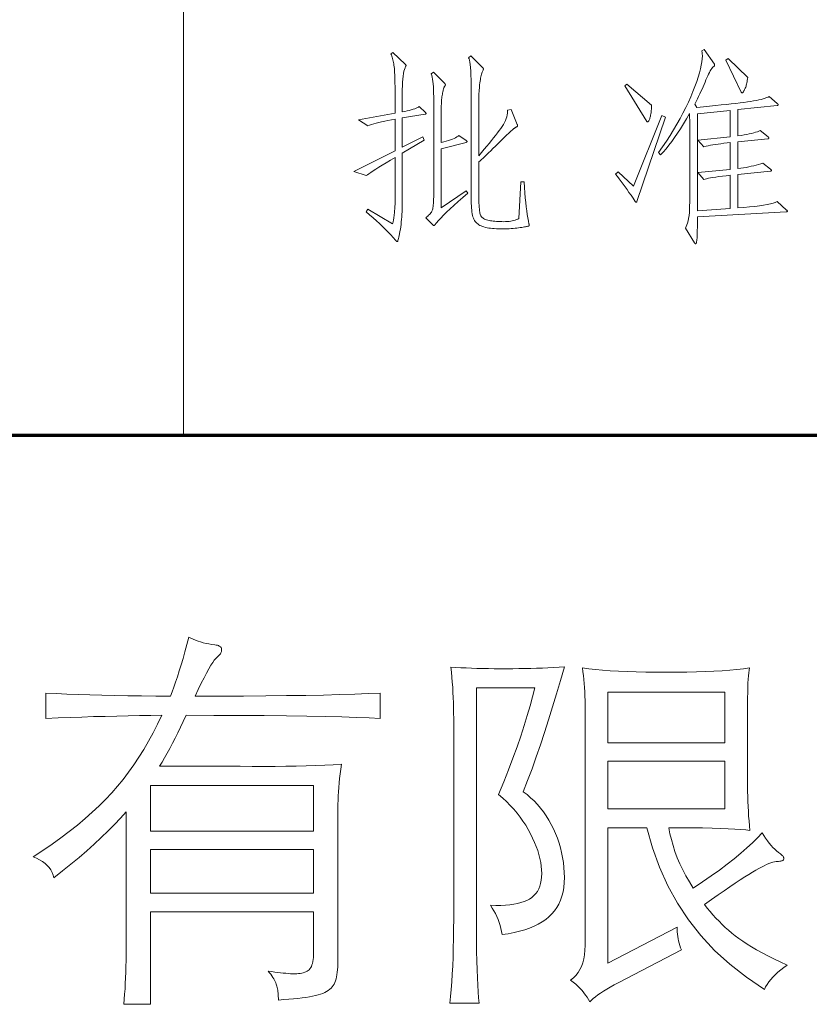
# Model space of a CAD drawing. Extents: x 0 to 1189, y 0 to 841.
# Tile 130 of 135: x 1143 to 1156, y 66 to 83. Entities that reach past the tile are written whole.
import ezdxf

# ---------------------------------------------------------------- set-up
doc = ezdxf.new("R2010")
doc.units = 0

msp = doc.modelspace()

# ---------------------------------------------------------------- linework, layer by layer
at = {"color": 7, "lineweight": 13}
msp.add_line((1145.78, 821), (1145.78, 76), dxfattribs=at)
at = {"color": 5, "lineweight": 70}
msp.add_line((989, 76), (1169, 76), dxfattribs=at)
at = {"color": 7, "lineweight": 13}
for points in [[(1149.837, 81.403), (1149.839, 81.401), (1149.841, 81.399), (1149.842, 81.397), (1149.844, 81.395), (1149.845, 81.393), (1149.846, 81.391), (1149.847, 81.39), (1149.847, 81.388), (1149.847, 81.387), (1149.848, 81.385), (1149.847, 81.384), (1149.847, 81.383), (1149.846, 81.381), (1149.845, 81.38), (1149.843, 81.379), (1149.841, 81.378), (1149.839, 81.377), (1149.836, 81.376), (1149.833, 81.376), (1149.83, 81.375), (1149.449, 81.312), (1149.449, 80.823), (1149.792, 80.993), (1149.816, 80.941), (1149.449, 80.723), (1149.449, 79.869), (1149.448, 79.826), (1149.447, 79.782), (1149.446, 79.739), (1149.443, 79.697), (1149.44, 79.654), (1149.437, 79.612), (1149.432, 79.57), (1149.427, 79.529), (1149.422, 79.487), (1149.416, 79.446), (1149.409, 79.407), (1149.403, 79.372), (1149.397, 79.342), (1149.391, 79.315), (1149.386, 79.293), (1149.38, 79.274), (1149.375, 79.26), (1149.371, 79.25), (1149.366, 79.243), (1149.362, 79.241), (1149.36, 79.242), (1149.357, 79.242), (1149.355, 79.243), (1149.352, 79.245), (1149.35, 79.247), (1149.347, 79.249), (1149.344, 79.252), (1149.341, 79.255), (1149.338, 79.258), (1149.334, 79.262), (1149.295, 79.307), (1149.255, 79.352), (1149.211, 79.399), (1149.165, 79.445), (1149.117, 79.493), (1149.067, 79.541), (1149.014, 79.59), (1148.959, 79.64), (1148.901, 79.69), (1148.842, 79.741), (1148.873, 79.783), (1149.286, 79.54), (1149.288, 79.548), (1149.291, 79.557), (1149.294, 79.568), (1149.297, 79.581), (1149.299, 79.595), (1149.302, 79.611), (1149.305, 79.629), (1149.308, 79.649), (1149.311, 79.67), (1149.313, 79.692), (1149.316, 79.716), (1149.318, 79.738), (1149.32, 79.76), (1149.322, 79.781), (1149.324, 79.801), (1149.325, 79.82), (1149.326, 79.839), (1149.327, 79.857), (1149.327, 79.874), (1149.327, 79.89), (1149.327, 80.65), (1149.249, 80.604), (1149.178, 80.561), (1149.113, 80.522), (1149.055, 80.486), (1149.004, 80.454), (1148.959, 80.425), (1148.92, 80.4), (1148.889, 80.378), (1148.864, 80.359), (1148.845, 80.345), (1148.637, 80.417), (1149.327, 80.761), (1149.327, 81.292), (1149.266, 81.281), (1149.208, 81.269), (1149.153, 81.258), (1149.102, 81.247), (1149.055, 81.235), (1149.011, 81.224), (1148.97, 81.212), (1148.933, 81.201), (1148.899, 81.189), (1148.869, 81.177), (1148.713, 81.278), (1149.327, 81.389), (1149.327, 81.718), (1149.327, 81.781), (1149.327, 81.84), (1149.326, 81.894), (1149.325, 81.945), (1149.323, 81.992), (1149.322, 82.036), (1149.32, 82.075), (1149.317, 82.11), (1149.315, 82.142), (1149.312, 82.169), (1149.308, 82.195), (1149.304, 82.219), (1149.3, 82.243), (1149.295, 82.265), (1149.29, 82.287), (1149.285, 82.308), (1149.279, 82.329), (1149.272, 82.348), (1149.265, 82.367), (1149.258, 82.384), (1149.289, 82.409), (1149.497, 82.214), (1149.5, 82.212), (1149.502, 82.209), (1149.504, 82.207), (1149.506, 82.204), (1149.508, 82.202), (1149.509, 82.2), (1149.51, 82.198), (1149.51, 82.196), (1149.511, 82.194), (1149.511, 82.192), (1149.511, 82.19), (1149.511, 82.188), (1149.51, 82.187), (1149.51, 82.185), (1149.509, 82.183), (1149.509, 82.181), (1149.508, 82.179), (1149.507, 82.177), (1149.505, 82.175), (1149.504, 82.173), (1149.494, 82.151), (1149.484, 82.125), (1149.476, 82.093), (1149.469, 82.055), (1149.463, 82.012), (1149.458, 81.964), (1149.454, 81.911), (1149.451, 81.852), (1149.449, 81.788), (1149.449, 81.718), (1149.449, 81.413), (1149.491, 81.421), (1149.53, 81.43), (1149.566, 81.439), (1149.599, 81.447), (1149.629, 81.456), (1149.656, 81.466), (1149.68, 81.475), (1149.701, 81.484), (1149.718, 81.494), (1149.733, 81.503)], [(1151.492, 80.244), (1151.498, 80.148), (1151.504, 80.058), (1151.511, 79.974), (1151.518, 79.895), (1151.526, 79.822), (1151.534, 79.754), (1151.543, 79.692), (1151.552, 79.636), (1151.562, 79.585), (1151.572, 79.54), (1151.572, 79.537), (1151.573, 79.534), (1151.573, 79.532), (1151.574, 79.529), (1151.574, 79.527), (1151.575, 79.525), (1151.575, 79.523), (1151.575, 79.521), (1151.575, 79.519), (1151.575, 79.517), (1151.575, 79.515), (1151.575, 79.514), (1151.575, 79.512), (1151.574, 79.511), (1151.574, 79.509), (1151.573, 79.507), (1151.573, 79.506), (1151.572, 79.504), (1151.571, 79.503), (1151.57, 79.502), (1151.568, 79.5), (1151.562, 79.498), (1151.555, 79.496), (1151.544, 79.494), (1151.531, 79.491), (1151.516, 79.488), (1151.497, 79.485), (1151.476, 79.482), (1151.452, 79.478), (1151.426, 79.474), (1151.398, 79.47), (1151.368, 79.466), (1151.338, 79.463), (1151.307, 79.461), (1151.275, 79.458), (1151.241, 79.456), (1151.207, 79.455), (1151.172, 79.454), (1151.135, 79.453), (1151.098, 79.453), (1151.061, 79.453), (1151.025, 79.455), (1150.991, 79.457), (1150.958, 79.459), (1150.927, 79.463), (1150.897, 79.467), (1150.869, 79.473), (1150.842, 79.479), (1150.817, 79.485), (1150.793, 79.493), (1150.77, 79.502), (1150.75, 79.511), (1150.73, 79.522), (1150.713, 79.535), (1150.697, 79.548), (1150.682, 79.563), (1150.669, 79.579), (1150.658, 79.596), (1150.648, 79.614), (1150.64, 79.633), (1150.633, 79.655), (1150.627, 79.679), (1150.622, 79.706), (1150.617, 79.736), (1150.613, 79.768), (1150.61, 79.803), (1150.607, 79.841), (1150.605, 79.881), (1150.604, 79.924), (1150.604, 79.97), (1150.604, 81.774), (1150.603, 81.867), (1150.602, 81.952), (1150.6, 82.028), (1150.597, 82.096), (1150.593, 82.155), (1150.588, 82.205), (1150.582, 82.246), (1150.575, 82.279), (1150.567, 82.303), (1150.559, 82.318), (1150.597, 82.35), (1150.805, 82.148), (1150.806, 82.146), (1150.806, 82.144), (1150.807, 82.142), (1150.807, 82.14), (1150.808, 82.139), (1150.808, 82.137), (1150.808, 82.135), (1150.808, 82.133), (1150.808, 82.131), (1150.808, 82.129), (1150.808, 82.128), (1150.808, 82.126), (1150.808, 82.124), (1150.807, 82.122), (1150.807, 82.12), (1150.806, 82.118), (1150.805, 82.116), (1150.804, 82.114), (1150.803, 82.112), (1150.802, 82.11), (1150.796, 82.101), (1150.791, 82.09), (1150.786, 82.076), (1150.78, 82.061), (1150.776, 82.044), (1150.771, 82.024), (1150.766, 82.003), (1150.762, 81.979), (1150.757, 81.954), (1150.753, 81.926), (1150.749, 81.898), (1150.745, 81.869), (1150.742, 81.84), (1150.74, 81.811), (1150.737, 81.782), (1150.735, 81.752), (1150.734, 81.722), (1150.733, 81.692), (1150.732, 81.662), (1150.732, 81.632), (1150.732, 80.678), (1150.779, 80.733), (1150.823, 80.786), (1150.866, 80.837), (1150.906, 80.886), (1150.943, 80.933), (1150.979, 80.977), (1151.012, 81.02), (1151.043, 81.061), (1151.072, 81.099), (1151.098, 81.136), (1151.122, 81.17), (1151.143, 81.204), (1151.161, 81.238), (1151.177, 81.27), (1151.19, 81.301), (1151.199, 81.332), (1151.207, 81.361), (1151.211, 81.39), (1151.212, 81.417), (1151.211, 81.444), (1151.273, 81.455), (1151.377, 81.201), (1151.378, 81.199), (1151.379, 81.197), (1151.379, 81.195), (1151.38, 81.193), (1151.38, 81.191), (1151.38, 81.188), (1151.381, 81.186), (1151.381, 81.184), (1151.381, 81.181), (1151.381, 81.179), (1151.381, 81.177), (1151.38, 81.174), (1151.379, 81.172), (1151.378, 81.17), (1151.376, 81.168), (1151.374, 81.166), (1151.371, 81.164), (1151.369, 81.163), (1151.365, 81.161), (1151.362, 81.16), (1151.358, 81.158), (1151.354, 81.156), (1151.349, 81.154), (1151.344, 81.151), (1151.339, 81.148), (1151.334, 81.145), (1151.328, 81.141), (1151.322, 81.136), (1151.316, 81.132), (1151.31, 81.127), (1151.301, 81.12), (1151.289, 81.109), (1151.273, 81.094), (1151.253, 81.075), (1151.229, 81.053), (1151.202, 81.026), (1151.17, 80.996), (1151.135, 80.962), (1151.096, 80.924), (1151.053, 80.882), (1151.01, 80.84), (1150.969, 80.8), (1150.93, 80.763), (1150.894, 80.728), (1150.861, 80.696), (1150.83, 80.666), (1150.802, 80.639), (1150.776, 80.615), (1150.753, 80.593), (1150.732, 80.574), (1150.732, 80.018), (1150.732, 79.971), (1150.733, 79.927), (1150.734, 79.886), (1150.736, 79.849), (1150.738, 79.815), (1150.74, 79.785), (1150.743, 79.758), (1150.747, 79.734), (1150.75, 79.714), (1150.755, 79.698), (1150.76, 79.683), (1150.767, 79.67), (1150.776, 79.657), (1150.786, 79.646), (1150.798, 79.636), (1150.811, 79.626), (1150.826, 79.618), (1150.843, 79.61), (1150.861, 79.604), (1150.881, 79.599), (1150.903, 79.594), (1150.925, 79.59), (1150.949, 79.586), (1150.974, 79.583), (1151, 79.581), (1151.027, 79.578), (1151.056, 79.577), (1151.086, 79.575), (1151.116, 79.575), (1151.148, 79.574), (1151.18, 79.575), (1151.211, 79.577), (1151.24, 79.579), (1151.267, 79.583), (1151.293, 79.587), (1151.318, 79.593), (1151.341, 79.6), (1151.363, 79.608), (1151.383, 79.617), (1151.402, 79.626), (1151.436, 80.244)], [(1155.891, 79.769), (1155.893, 79.767), (1155.896, 79.765), (1155.898, 79.762), (1155.9, 79.76), (1155.901, 79.758), (1155.902, 79.756), (1155.903, 79.754), (1155.904, 79.752), (1155.904, 79.75), (1155.905, 79.748), (1155.904, 79.746), (1155.904, 79.744), (1155.903, 79.743), (1155.901, 79.741), (1155.899, 79.74), (1155.897, 79.739), (1155.894, 79.738), (1155.891, 79.738), (1155.888, 79.738), (1155.884, 79.737), (1154.396, 79.654), (1154.395, 79.59), (1154.395, 79.532), (1154.395, 79.479), (1154.394, 79.432), (1154.393, 79.39), (1154.392, 79.353), (1154.391, 79.322), (1154.39, 79.297), (1154.388, 79.277), (1154.387, 79.262), (1154.385, 79.251), (1154.383, 79.241), (1154.381, 79.232), (1154.38, 79.224), (1154.378, 79.218), (1154.376, 79.213), (1154.374, 79.209), (1154.372, 79.206), (1154.37, 79.204), (1154.368, 79.203), (1154.366, 79.203), (1154.364, 79.204), (1154.361, 79.204), (1154.359, 79.205), (1154.357, 79.207), (1154.355, 79.208), (1154.353, 79.21), (1154.351, 79.212), (1154.349, 79.214), (1154.347, 79.217), (1154.194, 79.467), (1154.208, 79.491), (1154.22, 79.519), (1154.231, 79.551), (1154.241, 79.588), (1154.249, 79.629), (1154.255, 79.675), (1154.261, 79.725), (1154.264, 79.779), (1154.266, 79.838), (1154.267, 79.901), (1154.267, 81.16), (1154.267, 81.195), (1154.267, 81.228), (1154.267, 81.257), (1154.267, 81.284), (1154.266, 81.308), (1154.266, 81.329), (1154.266, 81.348), (1154.265, 81.363), (1154.264, 81.376), (1154.264, 81.385), (1154.213, 81.296), (1154.162, 81.211), (1154.112, 81.131), (1154.063, 81.054), (1154.014, 80.983), (1153.966, 80.916), (1153.918, 80.853), (1153.871, 80.795), (1153.824, 80.741), (1153.778, 80.691), (1153.743, 80.73), (1153.811, 80.826), (1153.876, 80.923), (1153.938, 81.018), (1153.996, 81.113), (1154.052, 81.207), (1154.105, 81.301), (1154.154, 81.393), (1154.201, 81.486), (1154.244, 81.577), (1154.285, 81.668), (1154.321, 81.756), (1154.354, 81.84), (1154.384, 81.92), (1154.409, 81.995), (1154.43, 82.066), (1154.448, 82.132), (1154.461, 82.194), (1154.471, 82.251), (1154.477, 82.304), (1154.479, 82.353), (1154.479, 82.363), (1154.478, 82.372), (1154.478, 82.381), (1154.477, 82.39), (1154.476, 82.398), (1154.475, 82.406), (1154.474, 82.414), (1154.472, 82.422), (1154.47, 82.429), (1154.468, 82.436), (1154.51, 82.457), (1154.68, 82.214), (1154.681, 82.213), (1154.681, 82.211), (1154.682, 82.21), (1154.682, 82.208), (1154.683, 82.206), (1154.683, 82.204), (1154.683, 82.202), (1154.683, 82.2), (1154.683, 82.198), (1154.683, 82.195), (1154.683, 82.193), (1154.683, 82.191), (1154.682, 82.189), (1154.682, 82.186), (1154.681, 82.184), (1154.68, 82.183), (1154.678, 82.181), (1154.677, 82.179), (1154.675, 82.178), (1154.673, 82.176), (1154.661, 82.166), (1154.649, 82.154), (1154.636, 82.138), (1154.623, 82.12), (1154.61, 82.099), (1154.597, 82.074), (1154.583, 82.047), (1154.569, 82.018), (1154.554, 81.985), (1154.539, 81.949), (1154.524, 81.912), (1154.508, 81.873), (1154.491, 81.834), (1154.473, 81.795), (1154.455, 81.754), (1154.436, 81.713), (1154.416, 81.671), (1154.395, 81.629), (1154.373, 81.585), (1154.35, 81.541), (1154.385, 81.489), (1154.496, 81.5), (1154.601, 81.51), (1154.7, 81.519), (1154.794, 81.529), (1154.882, 81.538), (1154.964, 81.547), (1155.04, 81.555), (1155.11, 81.564), (1155.175, 81.572), (1155.233, 81.58), (1155.287, 81.587), (1155.337, 81.596), (1155.384, 81.604), (1155.426, 81.613), (1155.464, 81.622), (1155.499, 81.632), (1155.53, 81.641), (1155.557, 81.652), (1155.58, 81.662), (1155.599, 81.673), (1155.735, 81.555), (1155.738, 81.553), (1155.741, 81.55), (1155.743, 81.547), (1155.746, 81.545), (1155.748, 81.543), (1155.749, 81.541), (1155.75, 81.538), (1155.751, 81.536), (1155.752, 81.535), (1155.752, 81.533), (1155.752, 81.531), (1155.751, 81.529), (1155.75, 81.528), (1155.749, 81.527), (1155.747, 81.525), (1155.744, 81.524), (1155.742, 81.523), (1155.739, 81.522), (1155.735, 81.521), (1155.731, 81.521), (1155.075, 81.451), (1155.075, 81.011), (1155.129, 81.018), (1155.178, 81.026), (1155.224, 81.035), (1155.266, 81.043), (1155.305, 81.052), (1155.341, 81.061), (1155.372, 81.071), (1155.401, 81.081), (1155.425, 81.091), (1155.447, 81.101), (1155.582, 80.993), (1155.584, 80.992), (1155.586, 80.99), (1155.587, 80.989), (1155.589, 80.987), (1155.59, 80.985), (1155.591, 80.983), (1155.591, 80.981), (1155.592, 80.979), (1155.592, 80.977), (1155.592, 80.974), (1155.592, 80.972), (1155.592, 80.97), (1155.591, 80.968), (1155.59, 80.966), (1155.588, 80.965), (1155.586, 80.964), (1155.584, 80.963), (1155.581, 80.963), (1155.578, 80.962), (1155.575, 80.962), (1155.075, 80.91), (1155.075, 80.463), (1155.122, 80.469), (1155.168, 80.476), (1155.212, 80.484), (1155.256, 80.493), (1155.298, 80.502), (1155.34, 80.511), (1155.38, 80.522), (1155.42, 80.532), (1155.458, 80.544), (1155.495, 80.556), (1155.624, 80.452), (1155.626, 80.45), (1155.629, 80.448), (1155.631, 80.446), (1155.632, 80.444), (1155.634, 80.442), (1155.635, 80.44), (1155.636, 80.438), (1155.637, 80.435), (1155.637, 80.433), (1155.637, 80.431), (1155.637, 80.429), (1155.637, 80.428), (1155.636, 80.426), (1155.635, 80.425), (1155.633, 80.424), (1155.631, 80.423), (1155.629, 80.422), (1155.626, 80.421), (1155.623, 80.421), (1155.62, 80.421), (1155.075, 80.365), (1155.075, 79.803), (1155.177, 79.811), (1155.271, 79.82), (1155.357, 79.829), (1155.435, 79.839), (1155.505, 79.849), (1155.566, 79.86), (1155.62, 79.872), (1155.665, 79.884), (1155.702, 79.897), (1155.731, 79.911)], [(1155.239, 81.989), (1155.236, 81.965), (1155.232, 81.941), (1155.229, 81.919), (1155.225, 81.898), (1155.22, 81.879), (1155.216, 81.86), (1155.211, 81.843), (1155.205, 81.827), (1155.199, 81.812), (1155.193, 81.798), (1155.187, 81.786), (1155.182, 81.774), (1155.176, 81.765), (1155.171, 81.756), (1155.167, 81.749), (1155.162, 81.743), (1155.158, 81.738), (1155.155, 81.735), (1155.151, 81.733), (1155.148, 81.732), (1155.146, 81.732), (1155.143, 81.733), (1155.141, 81.733), (1155.139, 81.734), (1155.137, 81.735), (1155.135, 81.736), (1155.134, 81.737), (1155.133, 81.739), (1155.132, 81.741), (1155.131, 81.743), (1154.874, 82.277), (1154.912, 82.308)], [(1150.545, 80.05), (1150.462, 79.978), (1150.385, 79.911), (1150.314, 79.847), (1150.25, 79.788), (1150.192, 79.733), (1150.14, 79.682), (1150.094, 79.635), (1150.054, 79.592), (1150.021, 79.554), (1149.993, 79.519), (1149.992, 79.517), (1149.99, 79.515), (1149.989, 79.514), (1149.988, 79.512), (1149.986, 79.511), (1149.985, 79.51), (1149.984, 79.509), (1149.982, 79.509), (1149.981, 79.509), (1149.979, 79.509), (1149.978, 79.509), (1149.977, 79.509), (1149.975, 79.509), (1149.974, 79.51), (1149.972, 79.51), (1149.971, 79.511), (1149.97, 79.512), (1149.968, 79.513), (1149.967, 79.514), (1149.965, 79.515), (1149.841, 79.64), (1149.859, 79.654), (1149.875, 79.668), (1149.89, 79.682), (1149.904, 79.695), (1149.916, 79.708), (1149.927, 79.722), (1149.936, 79.735), (1149.944, 79.748), (1149.95, 79.761), (1149.955, 79.774), (1149.959, 79.789), (1149.963, 79.807), (1149.966, 79.828), (1149.968, 79.853), (1149.971, 79.882), (1149.973, 79.914), (1149.974, 79.95), (1149.975, 79.989), (1149.976, 80.031), (1149.976, 80.077), (1149.976, 81.604), (1149.975, 81.668), (1149.974, 81.728), (1149.972, 81.784), (1149.969, 81.835), (1149.965, 81.881), (1149.961, 81.924), (1149.955, 81.961), (1149.949, 81.995), (1149.942, 82.023), (1149.934, 82.048), (1149.969, 82.076), (1150.156, 81.892), (1150.159, 81.889), (1150.161, 81.886), (1150.163, 81.884), (1150.165, 81.881), (1150.167, 81.879), (1150.168, 81.876), (1150.169, 81.874), (1150.17, 81.872), (1150.17, 81.87), (1150.17, 81.868), (1150.17, 81.865), (1150.17, 81.863), (1150.169, 81.86), (1150.168, 81.858), (1150.166, 81.854), (1150.165, 81.851), (1150.162, 81.848), (1150.16, 81.844), (1150.157, 81.84), (1150.155, 81.836), (1150.151, 81.831), (1150.148, 81.824), (1150.145, 81.816), (1150.141, 81.806), (1150.138, 81.794), (1150.135, 81.78), (1150.131, 81.765), (1150.127, 81.747), (1150.124, 81.729), (1150.12, 81.708), (1150.116, 81.686), (1150.113, 81.664), (1150.11, 81.641), (1150.108, 81.618), (1150.106, 81.594), (1150.104, 81.57), (1150.103, 81.545), (1150.102, 81.52), (1150.101, 81.495), (1150.101, 81.469), (1150.101, 80.903), (1150.145, 80.914), (1150.186, 80.924), (1150.224, 80.935), (1150.258, 80.946), (1150.29, 80.958), (1150.318, 80.969), (1150.343, 80.981), (1150.365, 80.993), (1150.384, 81.005), (1150.399, 81.018), (1150.517, 80.934), (1150.521, 80.932), (1150.525, 80.929), (1150.528, 80.927), (1150.53, 80.925), (1150.533, 80.923), (1150.535, 80.921), (1150.536, 80.919), (1150.537, 80.918), (1150.538, 80.916), (1150.538, 80.915), (1150.538, 80.914), (1150.537, 80.913), (1150.536, 80.912), (1150.535, 80.911), (1150.533, 80.91), (1150.53, 80.908), (1150.528, 80.907), (1150.525, 80.906), (1150.521, 80.904), (1150.517, 80.903), (1150.101, 80.792), (1150.101, 79.803), (1150.517, 80.091)], [(1153.625, 81.528), (1153.625, 81.504), (1153.625, 81.481), (1153.624, 81.458), (1153.622, 81.437), (1153.62, 81.417), (1153.618, 81.397), (1153.615, 81.378), (1153.612, 81.36), (1153.609, 81.343), (1153.604, 81.326), (1153.6, 81.311), (1153.596, 81.298), (1153.592, 81.286), (1153.587, 81.275), (1153.583, 81.266), (1153.578, 81.259), (1153.574, 81.254), (1153.569, 81.25), (1153.564, 81.247), (1153.559, 81.247), (1153.557, 81.247), (1153.556, 81.247), (1153.554, 81.247), (1153.552, 81.248), (1153.551, 81.248), (1153.549, 81.249), (1153.548, 81.25), (1153.547, 81.251), (1153.546, 81.252), (1153.546, 81.253), (1153.181, 81.847), (1153.213, 81.878)], [(1153.861, 81.326), (1153.383, 79.911), (1153.382, 79.909), (1153.381, 79.907), (1153.38, 79.906), (1153.379, 79.904), (1153.377, 79.903), (1153.376, 79.902), (1153.374, 79.901), (1153.373, 79.901), (1153.371, 79.901), (1153.369, 79.901), (1153.367, 79.901), (1153.365, 79.901), (1153.363, 79.902), (1153.361, 79.903), (1153.359, 79.904), (1153.357, 79.906), (1153.356, 79.907), (1153.354, 79.909), (1153.353, 79.912), (1153.351, 79.914), (1153.317, 79.966), (1153.283, 80.016), (1153.249, 80.065), (1153.216, 80.113), (1153.183, 80.159), (1153.151, 80.204), (1153.119, 80.248), (1153.087, 80.291), (1153.056, 80.332), (1153.025, 80.372), (1153.07, 80.41), (1153.327, 80.168), (1153.802, 81.354)], [(1154.947, 79.793), (1154.947, 80.352), (1154.878, 80.343), (1154.814, 80.335), (1154.756, 80.328), (1154.703, 80.32), (1154.656, 80.313), (1154.615, 80.307), (1154.58, 80.3), (1154.55, 80.294), (1154.525, 80.288), (1154.506, 80.282), (1154.402, 80.4), (1154.947, 80.449), (1154.947, 80.9), (1154.893, 80.893), (1154.841, 80.887), (1154.791, 80.88), (1154.743, 80.874), (1154.698, 80.867), (1154.655, 80.86), (1154.615, 80.853), (1154.576, 80.845), (1154.54, 80.838), (1154.506, 80.83), (1154.402, 80.941), (1154.947, 80.997), (1154.947, 81.437), (1154.396, 81.378), (1154.396, 79.758)], [(1145.416, 71.304), (1145.23, 71.302), (1145.043, 71.3), (1144.853, 71.296), (1144.662, 71.292), (1144.469, 71.287), (1144.273, 71.282), (1144.077, 71.275), (1143.878, 71.268), (1143.677, 71.26), (1143.475, 71.251), (1143.475, 71.678), (1143.646, 71.669), (1143.825, 71.661), (1144.012, 71.654), (1144.208, 71.647), (1144.413, 71.642), (1144.626, 71.637), (1144.847, 71.633), (1145.076, 71.629), (1145.314, 71.627), (1145.561, 71.625), (1145.59, 71.698), (1145.619, 71.776), (1145.649, 71.86), (1145.679, 71.951), (1145.71, 72.047), (1145.741, 72.149), (1145.772, 72.257), (1145.804, 72.37), (1145.836, 72.49), (1145.869, 72.616), (1145.905, 72.597), (1145.943, 72.579), (1145.983, 72.563), (1146.024, 72.548), (1146.067, 72.534), (1146.112, 72.521), (1146.159, 72.51), (1146.207, 72.5), (1146.257, 72.492), (1146.308, 72.485), (1146.33, 72.481), (1146.349, 72.477), (1146.365, 72.472), (1146.38, 72.465), (1146.392, 72.457), (1146.402, 72.449), (1146.41, 72.439), (1146.416, 72.428), (1146.419, 72.416), (1146.42, 72.403), (1146.419, 72.389), (1146.417, 72.375), (1146.413, 72.362), (1146.407, 72.349), (1146.4, 72.336), (1146.391, 72.323), (1146.38, 72.311), (1146.368, 72.299), (1146.354, 72.287), (1146.338, 72.275), (1146.32, 72.258), (1146.297, 72.23), (1146.271, 72.191), (1146.24, 72.142), (1146.206, 72.083), (1146.168, 72.013), (1146.125, 71.932), (1146.079, 71.84), (1146.028, 71.738), (1145.974, 71.625), (1146.393, 71.626), (1146.789, 71.627), (1147.16, 71.63), (1147.506, 71.634), (1147.829, 71.638), (1148.127, 71.644), (1148.401, 71.651), (1148.65, 71.659), (1148.876, 71.668), (1149.077, 71.678), (1149.077, 71.251), (1148.894, 71.261), (1148.68, 71.27), (1148.434, 71.278), (1148.156, 71.285), (1147.847, 71.291), (1147.505, 71.295), (1147.132, 71.299), (1146.728, 71.302), (1146.291, 71.303), (1145.823, 71.304), (1145.777, 71.203), (1145.732, 71.106), (1145.687, 71.012), (1145.641, 70.922), (1145.597, 70.835), (1145.552, 70.751), (1145.508, 70.671), (1145.464, 70.594), (1145.42, 70.521), (1145.377, 70.451), (1146.728, 70.451), (1146.932, 70.449), (1147.128, 70.448), (1147.317, 70.449), (1147.498, 70.45), (1147.671, 70.453), (1147.837, 70.457), (1147.996, 70.462), (1148.147, 70.468), (1148.291, 70.475), (1148.427, 70.484), (1148.416, 70.403), (1148.406, 70.324), (1148.397, 70.247), (1148.389, 70.171), (1148.383, 70.097), (1148.378, 70.024), (1148.374, 69.953), (1148.371, 69.884), (1148.369, 69.816), (1148.368, 69.749), (1148.368, 67.191), (1148.368, 67.139), (1148.366, 67.089), (1148.363, 67.043), (1148.358, 66.999), (1148.353, 66.959), (1148.346, 66.921), (1148.338, 66.887), (1148.328, 66.855), (1148.318, 66.826), (1148.306, 66.801), (1148.292, 66.777), (1148.275, 66.755), (1148.255, 66.733), (1148.233, 66.714), (1148.208, 66.695), (1148.179, 66.677), (1148.148, 66.661), (1148.114, 66.646), (1148.077, 66.633), (1148.037, 66.62), (1147.993, 66.609), (1147.944, 66.598), (1147.89, 66.588), (1147.831, 66.578), (1147.767, 66.569), (1147.698, 66.561), (1147.624, 66.554), (1147.545, 66.547), (1147.46, 66.541), (1147.371, 66.535), (1147.371, 66.566), (1147.37, 66.595), (1147.369, 66.624), (1147.366, 66.65), (1147.364, 66.676), (1147.36, 66.7), (1147.357, 66.723), (1147.352, 66.745), (1147.347, 66.765), (1147.342, 66.784), (1147.335, 66.803), (1147.327, 66.823), (1147.317, 66.844), (1147.305, 66.866), (1147.292, 66.889), (1147.277, 66.913), (1147.26, 66.939), (1147.242, 66.965), (1147.222, 66.992), (1147.201, 67.02), (1147.256, 67.012), (1147.309, 67.004), (1147.359, 66.997), (1147.407, 66.991), (1147.453, 66.986), (1147.497, 66.982), (1147.538, 66.979), (1147.576, 66.976), (1147.613, 66.975), (1147.647, 66.974), (1147.679, 66.975), (1147.709, 66.977), (1147.737, 66.981), (1147.764, 66.986), (1147.788, 66.992), (1147.812, 66.999), (1147.833, 67.008), (1147.852, 67.019), (1147.87, 67.03), (1147.886, 67.043), (1147.9, 67.059), (1147.913, 67.077), (1147.925, 67.098), (1147.934, 67.122), (1147.943, 67.149), (1147.949, 67.179), (1147.955, 67.212), (1147.958, 67.248), (1147.961, 67.287), (1147.962, 67.329), (1147.962, 68.011), (1145.226, 68.011), (1145.226, 66.463), (1144.78, 66.463), (1144.788, 66.548), (1144.794, 66.635), (1144.8, 66.724), (1144.805, 66.814), (1144.81, 66.907), (1144.813, 67.002), (1144.816, 67.099), (1144.818, 67.198), (1144.819, 67.298), (1144.819, 67.401), (1144.819, 69.69), (1144.724, 69.583), (1144.622, 69.476), (1144.515, 69.367), (1144.402, 69.258), (1144.283, 69.147), (1144.159, 69.036), (1144.029, 68.924), (1143.894, 68.811), (1143.753, 68.697), (1143.606, 68.582), (1143.594, 68.628), (1143.577, 68.671), (1143.555, 68.713), (1143.528, 68.752), (1143.496, 68.788), (1143.459, 68.822), (1143.416, 68.854), (1143.369, 68.884), (1143.316, 68.911), (1143.258, 68.936), (1143.42, 69.041), (1143.576, 69.146), (1143.724, 69.252), (1143.866, 69.359), (1144.001, 69.465), (1144.13, 69.573), (1144.251, 69.68), (1144.367, 69.788), (1144.475, 69.896), (1144.577, 70.005), (1144.674, 70.116), (1144.768, 70.231), (1144.859, 70.351), (1144.947, 70.474), (1145.033, 70.602), (1145.115, 70.734), (1145.195, 70.87), (1145.271, 71.01), (1145.345, 71.155)], [(1151.477, 70.025), (1151.54, 69.976), (1151.6, 69.924), (1151.658, 69.869), (1151.713, 69.812), (1151.764, 69.751), (1151.814, 69.687), (1151.86, 69.62), (1151.904, 69.55), (1151.944, 69.477), (1151.983, 69.402), (1152.017, 69.324), (1152.049, 69.245), (1152.076, 69.165), (1152.1, 69.085), (1152.12, 69.004), (1152.137, 68.922), (1152.15, 68.839), (1152.159, 68.755), (1152.164, 68.67), (1152.166, 68.585), (1152.164, 68.501), (1152.156, 68.421), (1152.143, 68.345), (1152.125, 68.274), (1152.101, 68.206), (1152.073, 68.142), (1152.039, 68.083), (1152, 68.028), (1151.956, 67.976), (1151.907, 67.929), (1151.853, 67.885), (1151.793, 67.845), (1151.728, 67.807), (1151.657, 67.773), (1151.582, 67.741), (1151.5, 67.713), (1151.414, 67.688), (1151.323, 67.665), (1151.225, 67.646), (1151.123, 67.63), (1151.114, 67.683), (1151.103, 67.734), (1151.089, 67.785), (1151.073, 67.835), (1151.054, 67.885), (1151.033, 67.934), (1151.01, 67.982), (1150.985, 68.029), (1150.957, 68.076), (1150.926, 68.122), (1151.014, 68.12), (1151.098, 68.12), (1151.176, 68.124), (1151.249, 68.13), (1151.317, 68.139), (1151.38, 68.151), (1151.438, 68.166), (1151.491, 68.183), (1151.539, 68.204), (1151.582, 68.227), (1151.621, 68.254), (1151.656, 68.284), (1151.686, 68.318), (1151.713, 68.355), (1151.735, 68.396), (1151.753, 68.441), (1151.767, 68.489), (1151.778, 68.54), (1151.784, 68.595), (1151.786, 68.654), (1151.784, 68.715), (1151.778, 68.777), (1151.769, 68.84), (1151.756, 68.905), (1151.739, 68.971), (1151.718, 69.038), (1151.694, 69.107), (1151.666, 69.176), (1151.634, 69.247), (1151.599, 69.32), (1151.56, 69.392), (1151.518, 69.462), (1151.472, 69.532), (1151.423, 69.6), (1151.372, 69.666), (1151.317, 69.732), (1151.258, 69.795), (1151.197, 69.858), (1151.132, 69.919), (1151.064, 69.979), (1151.149, 70.188), (1151.229, 70.39), (1151.303, 70.586), (1151.372, 70.774), (1151.435, 70.956), (1151.492, 71.131), (1151.544, 71.299), (1151.591, 71.461), (1151.632, 71.615), (1151.668, 71.763), (1150.69, 71.763), (1150.69, 67.893), (1150.691, 67.699), (1150.692, 67.517), (1150.694, 67.347), (1150.698, 67.189), (1150.702, 67.042), (1150.707, 66.907), (1150.713, 66.783), (1150.72, 66.671), (1150.727, 66.571), (1150.736, 66.483), (1150.244, 66.483), (1150.257, 66.595), (1150.268, 66.713), (1150.278, 66.838), (1150.286, 66.97), (1150.293, 67.107), (1150.299, 67.252), (1150.304, 67.402), (1150.307, 67.559), (1150.309, 67.723), (1150.31, 67.893), (1150.31, 71.251), (1150.309, 71.34), (1150.308, 71.428), (1150.306, 71.516), (1150.302, 71.603), (1150.298, 71.689), (1150.293, 71.775), (1150.287, 71.86), (1150.28, 71.944), (1150.273, 72.028), (1150.264, 72.111), (1150.346, 72.106), (1150.431, 72.101), (1150.519, 72.097), (1150.608, 72.094), (1150.7, 72.091), (1150.794, 72.089), (1150.891, 72.087), (1150.99, 72.085), (1151.092, 72.085), (1151.195, 72.084), (1151.3, 72.085), (1151.402, 72.086), (1151.503, 72.087), (1151.603, 72.09), (1151.7, 72.093), (1151.797, 72.096), (1151.891, 72.1), (1151.985, 72.105), (1152.076, 72.111), (1152.166, 72.117), (1152.101, 71.888), (1152.036, 71.664), (1151.969, 71.444), (1151.902, 71.228), (1151.833, 71.017), (1151.764, 70.81), (1151.694, 70.607), (1151.623, 70.409), (1151.55, 70.214)], [(1154.324, 68.411), (1154.48, 68.514), (1154.627, 68.614), (1154.764, 68.712), (1154.893, 68.808), (1155.013, 68.901), (1155.124, 68.993), (1155.226, 69.082), (1155.319, 69.169), (1155.403, 69.253), (1155.479, 69.336), (1155.509, 69.289), (1155.539, 69.244), (1155.57, 69.202), (1155.6, 69.163), (1155.631, 69.126), (1155.662, 69.092), (1155.693, 69.06), (1155.724, 69.032), (1155.756, 69.005), (1155.787, 68.982), (1155.798, 68.974), (1155.808, 68.966), (1155.817, 68.958), (1155.825, 68.95), (1155.831, 68.942), (1155.837, 68.933), (1155.841, 68.925), (1155.844, 68.917), (1155.845, 68.908), (1155.846, 68.9), (1155.845, 68.892), (1155.842, 68.884), (1155.836, 68.878), (1155.829, 68.872), (1155.819, 68.868), (1155.807, 68.864), (1155.793, 68.861), (1155.777, 68.859), (1155.758, 68.858), (1155.738, 68.857), (1155.715, 68.856), (1155.689, 68.851), (1155.66, 68.844), (1155.628, 68.833), (1155.593, 68.82), (1155.555, 68.804), (1155.514, 68.785), (1155.47, 68.763), (1155.423, 68.738), (1155.374, 68.71), (1155.319, 68.677), (1155.258, 68.639), (1155.189, 68.596), (1155.114, 68.547), (1155.031, 68.492), (1154.942, 68.432), (1154.845, 68.366), (1154.742, 68.295), (1154.632, 68.218), (1154.515, 68.136), (1154.561, 68.076), (1154.609, 68.018), (1154.657, 67.962), (1154.707, 67.907), (1154.758, 67.853), (1154.81, 67.802), (1154.863, 67.752), (1154.917, 67.703), (1154.973, 67.656), (1155.029, 67.611), (1155.089, 67.566), (1155.156, 67.52), (1155.228, 67.473), (1155.305, 67.425), (1155.389, 67.376), (1155.479, 67.327), (1155.575, 67.276), (1155.677, 67.225), (1155.785, 67.172), (1155.899, 67.119), (1155.844, 67.079), (1155.793, 67.04), (1155.746, 67), (1155.702, 66.959), (1155.662, 66.919), (1155.626, 66.878), (1155.594, 66.837), (1155.565, 66.796), (1155.54, 66.754), (1155.518, 66.712), (1155.217, 66.915), (1154.94, 67.133), (1154.685, 67.366), (1154.454, 67.615), (1154.246, 67.878), (1154.06, 68.157), (1153.898, 68.45), (1153.759, 68.759), (1153.643, 69.082), (1153.55, 69.421), (1152.894, 69.421), (1152.894, 67.152), (1154.055, 67.755), (1154.056, 67.716), (1154.058, 67.677), (1154.062, 67.638), (1154.067, 67.6), (1154.073, 67.562), (1154.081, 67.524), (1154.091, 67.486), (1154.102, 67.449), (1154.114, 67.411), (1154.127, 67.375), (1153.065, 66.824), (1152.998, 66.787), (1152.935, 66.752), (1152.876, 66.718), (1152.822, 66.684), (1152.773, 66.651), (1152.728, 66.62), (1152.687, 66.589), (1152.651, 66.559), (1152.62, 66.53), (1152.593, 66.502), (1152.572, 66.541), (1152.548, 66.58), (1152.522, 66.618), (1152.494, 66.655), (1152.463, 66.692), (1152.43, 66.729), (1152.394, 66.765), (1152.355, 66.8), (1152.314, 66.835), (1152.271, 66.87), (1152.317, 66.906), (1152.359, 66.947), (1152.395, 66.993), (1152.427, 67.044), (1152.453, 67.099), (1152.475, 67.159), (1152.492, 67.224), (1152.504, 67.294), (1152.511, 67.368), (1152.514, 67.447), (1152.514, 71.396), (1152.513, 71.474), (1152.512, 71.55), (1152.51, 71.624), (1152.506, 71.697), (1152.502, 71.768), (1152.497, 71.837), (1152.491, 71.905), (1152.484, 71.971), (1152.477, 72.035), (1152.468, 72.098), (1152.573, 72.084), (1152.686, 72.072), (1152.807, 72.061), (1152.936, 72.051), (1153.072, 72.043), (1153.217, 72.037), (1153.37, 72.032), (1153.53, 72.028), (1153.698, 72.026), (1153.875, 72.025), (1154.051, 72.026), (1154.219, 72.028), (1154.379, 72.032), (1154.531, 72.037), (1154.674, 72.043), (1154.81, 72.051), (1154.937, 72.061), (1155.056, 72.072), (1155.166, 72.084), (1155.269, 72.098), (1155.263, 72.061), (1155.257, 72.017), (1155.252, 71.965), (1155.248, 71.907), (1155.244, 71.84), (1155.241, 71.766), (1155.239, 71.685), (1155.237, 71.596), (1155.236, 71.499), (1155.236, 71.396), (1155.236, 70.195), (1155.236, 70.11), (1155.238, 70.026), (1155.24, 69.942), (1155.242, 69.859), (1155.246, 69.777), (1155.25, 69.695), (1155.255, 69.614), (1155.261, 69.534), (1155.268, 69.454), (1155.275, 69.375), (1155.208, 69.384), (1155.125, 69.392), (1155.026, 69.399), (1154.913, 69.405), (1154.785, 69.41), (1154.642, 69.414), (1154.483, 69.417), (1154.31, 69.419), (1154.121, 69.421), (1153.918, 69.421), (1153.936, 69.321), (1153.959, 69.221), (1153.987, 69.121), (1154.02, 69.02), (1154.059, 68.919), (1154.102, 68.818), (1154.15, 68.717), (1154.203, 68.615), (1154.261, 68.513)], [(1154.856, 71.691), (1152.894, 71.691), (1152.894, 70.845), (1154.856, 70.845)], [(1154.856, 70.536), (1152.894, 70.536), (1152.894, 69.736), (1154.856, 69.736)], [(1145.226, 69.362), (1147.962, 69.362), (1147.962, 70.13), (1145.226, 70.13)], [(1147.962, 69.054), (1145.226, 69.054), (1145.226, 68.326), (1147.962, 68.326)]]:
    msp.add_lwpolyline(points, close=True, dxfattribs=at)

doc.saveas('drawing.dxf')
